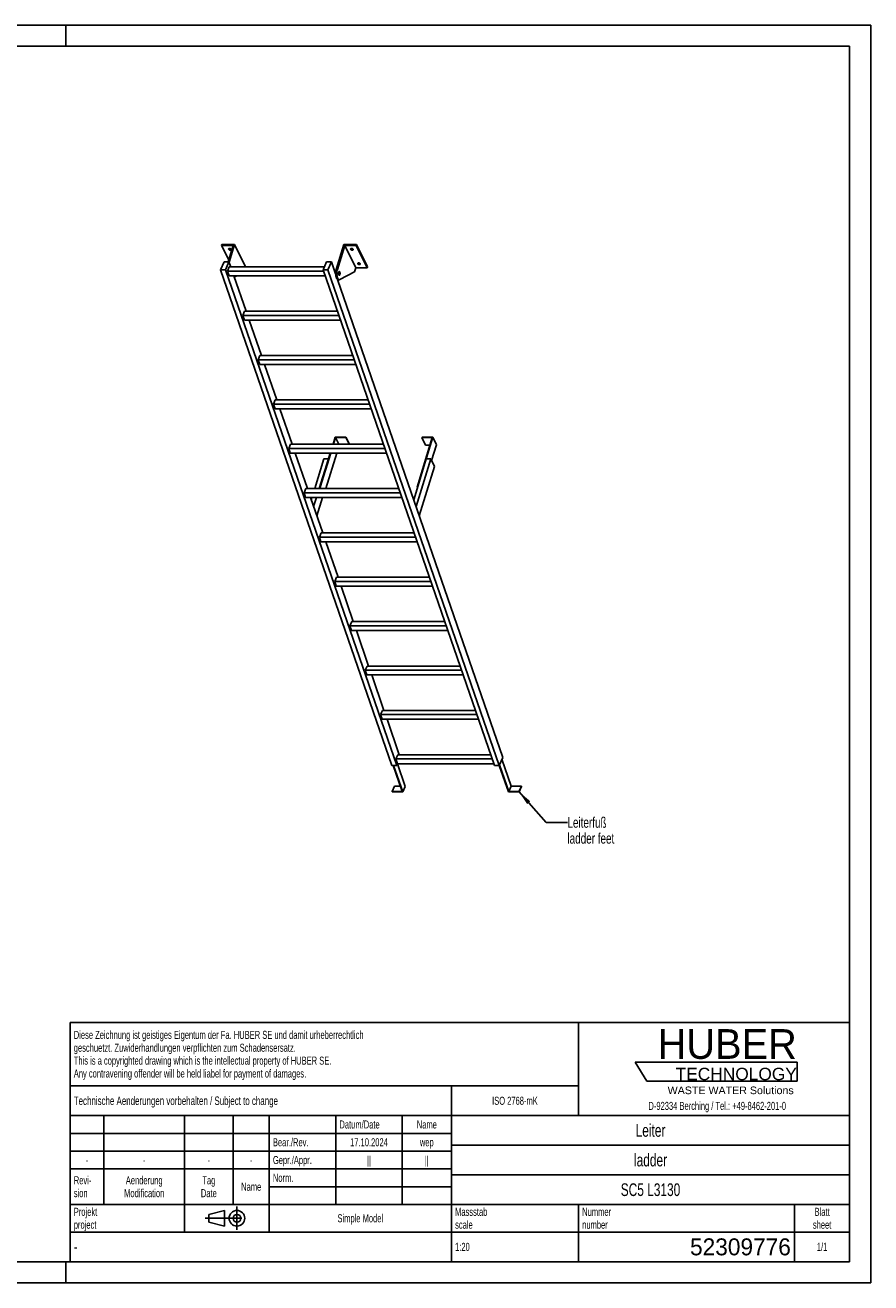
# Model space of a CAD drawing. Header units: millimetres. Extents: x 0 to 8400, y 0 to 5940.
# Tile 2 of 2: x 4408 to 8400, y 0 to 5940. Entities that reach past the tile are written whole.
import ezdxf

# ---------------------------------------------------------------- set-up
doc = ezdxf.new("R2010")
doc.units = ezdxf.units.MM
doc.header["$LTSCALE"] = 462
doc.linetypes.add('CENTER', pattern=[0.6, 0.375, -0.075, 0.075, -0.075])
doc.layers.get('0').update_dxf_attribs({"linetype": 'CONTINUOUS'})
for name, color, linetype in [('005_AXIS', 7, 'CONTINUOUS'), ('053_NOTES', 7, 'CONTINUOUS'), ('HUBER_Logo_BL1', 7, 'CONTINUOUS')]:
    doc.layers.add(name, color=color, linetype=linetype)
doc.styles.get("Standard").update_dxf_attribs({"font": 'txt', "width": 0.7})
doc.styles.add('TEXTSTYLE_2', font='txt')
doc.styles.add('TEXTSTYLE_3', font='arial.ttf')
doc.styles.add('TEXTSTYLE_5', font='txt', dxfattribs={"width": 0.8})
doc.styles.add('TEXTSTYLE_6', font='txt')
doc.dimstyles.get("Standard").update_dxf_attribs({"dimtxt": 50, "dimasz": 70, "dimexe": 2, "dimexo": 1, "dimtad": 1, "dimtxsty": 'Standard', "dimblk": '_FILLED', "dimblk1": '_FILLED', "dimblk2": '_FILLED', "dimcen": 0.09, "dimazin": 2, "dimtol": 1, "dimtp": 0.01, "dimtm": 0.01, "dimtfac": 1, "dimtofl": 0, "dimtmove": 0, "dimatfit": 3, "dimldrblk": '_FILLED', "dimfxl": 1, "dimtolj": 1, "dimarcsym": 0})

# ---------------------------------------------------------------- blocks, each defined once
blk = doc.blocks.new('HUBER_LOGO_BL1', base_point=(7675, 1007.5))
at = {"layer": 'HUBER_Logo_BL1', "color": 5, "linetype": 'Continuous'}
for p, q in [((8052.9, 1042), (7287.9, 1042)), ((7287.9, 1042), (7341.9, 952)), ((8052.9, 1042), (8052.9, 952)), ((7341.9, 952), (8052.9, 952))]:
    blk.add_line(p, q, dxfattribs=at)
at = {"layer": 'HUBER_Logo_BL1', "color": 2, "linetype": 'Continuous', "attachment_point": 3, "line_spacing_factor": 0.78}
for s, insert, char_height, width, style in [('HUBER\\P\\fArial;\\H58.5;TECHNOLOGY ', (8050.7, 1198.2), 140.4, 775.343, 'TEXTSTYLE_2'), ('WASTE WATER Solutions', (8036, 927.2), 36, 594.067, 'TEXTSTYLE_3')]:
    blk.add_mtext(s, dxfattribs=dict(at, insert=insert, char_height=char_height, width=width, style=style))
at = {"layer": 'HUBER_Logo_BL1', "color": 2, "linetype": 'Continuous', "insert": (7675, 854.8), "char_height": 38, "width": 1621.786, "attachment_point": 2, "line_spacing_factor": 0.96}
blk.add_mtext('D-92334 Berching / Tel.: +49-8462-201-0', dxfattribs=at)
blk = doc.blocks.new('PROJEKTIONSMETHODE_1_BL2', base_point=(5360, 305))
at = {"color": 2, "linetype": 'CENTER'}
for p, q in [((5407.7, 360), (5407.7, 250)), ((5257.3, 305), (5462.7, 305))]:
    blk.add_line(p, q, dxfattribs=at)
at = {"color": 2, "linetype": 'Continuous'}
for p, q in [((5275.7, 323.3), (5349, 341.7)), ((5275.7, 286.7), (5275.7, 323.3)), ((5349, 268.3), (5349, 341.7)), ((5275.7, 286.7), (5349, 268.3))]:
    blk.add_line(p, q, dxfattribs=at)
for radius in [36.7, 18.3]:
    blk.add_circle((5407.7, 305), radius, dxfattribs=at)
blk = doc.blocks.new('*T11')
at = {"color": 3, "linetype": 'Continuous'}
for p, q in [((0, 0), (3680, 0)), ((0, 0), (0, -1130)), ((2400, 0), (2400, -440)), ((3680, 0), (3680, -1130)), ((0, -300), (2400, -300)), ((1800, -300), (1800, -1130)), ((0, -440), (3680, -440)), ((160, -440), (160, -860)), ((540, -440), (540, -990)), ((770, -440), (770, -860)), ((940, -440), (940, -990)), ((1254, -440), (1254, -860)), ((1568, -440), (1568, -860)), ((0, -524), (1800, -524)), ((1800, -580), (3680, -580)), ((0, -608), (1800, -608)), ((0, -692), (1800, -692)), ((1800, -720), (3680, -720)), ((940, -776), (1800, -776)), ((0, -860), (3680, -860)), ((2400, -860), (2400, -1130)), ((3420, -860), (3420, -1130)), ((0, -990), (3680, -990)), ((0, -1130), (3680, -1130))]:
    blk.add_line(p, q, dxfattribs=at)
at = {"color": 2, "linetype": 'Continuous', "line_spacing_factor": 0.96}
for s, insert, char_height, width, attachment_point in [('Diese Zeichnung ist geistiges Eigentum der Fa. HUBER SE und damit urheberrechtlich \\Pgeschuetzt. Zuwiderhandlungen verpflichten zum Schadensersatz.\\PThis is a copyrighted drawing which is the intellectual property of HUBER SE.\\PAny contravening offender will be held liabel for payment of damages.', (17.5, -39.8), 38, 4429.714, 1), ('Technische Aenderungen vorbehalten / Subject to change', (17.5, -350), 40, 3049.524, 1), ('ISO 2768-mK', (2100, -351), 38, 665.905, 2), ('Datum/Date', (1271.5, -463), 38, 584.476, 1), ('Name', (1684, -463), 38, 253.333, 2), ('Leiter', (2740, -480), 60, 480, 2), ('Bear./Rev.', (957.5, -547), 38, 544.667, 1), ('17.10.2024', (1411, -547), 38, 546.476, 2), ('wep', (1684, -547), 38, 199.048, 2), ('-', (80, -631), 38, 68.762, 2), ('-', (350, -631), 38, 68.762, 2), ('-', (655, -631), 38, 68.762, 2), ('-', (855, -631), 38, 68.762, 2), ('Gepr./Appr.', (957.5, -631), 38, 598.952, 1), ('||', (1411, -631), 38, 101.333, 2), ('||', (1684, -631), 38, 101.333, 2), ('ladder', (2740, -620), 60, 502.857, 2), ('Revi-\\Psion', (17.5, -726.6), 38, 276.857, 1), ('Aenderung\\PModification', (350, -726.6), 38, 606.19, 2), ('Tag\\PDate', (655, -726.6), 38, 235.238, 2), ('Name', (855, -757), 38, 253.333, 2), ('Norm. ', (957.5, -715), 38, 351.048, 1), ('SC5 L3130', (2740, -760), 60, 808.571, 2), ('Projekt\\Pproject', (17.5, -875.6), 38, 367.333, 1), ('Massstab\\Pscale', (1817.5, -875.6), 38, 448.762, 1), ('Nummer\\Pnumber', (2417.5, -875.6), 38, 372.762, 1), ('Blatt\\Psheet', (3550, -875.6), 38, 275.048, 2), ('Simple Model', (1370, -906), 38, 656.857, 2), ('1:20', (1817.5, -1041), 38, 204.476, 1), ('1/1', (3550, -1041), 38, 159.238, 2)]:
    blk.add_mtext(s, dxfattribs=dict(at, insert=insert, char_height=char_height, width=width, attachment_point=attachment_point))
for s, insert, char_height, width, attachment_point, style in [('-', (17.5, -1035), 50, 36.667, 1, 'TEXTSTYLE_5'), ('52309776', (3402.5, -1020), 80, 1173.333, 3, 'TEXTSTYLE_6')]:
    blk.add_mtext(s, dxfattribs=dict(at, insert=insert, char_height=char_height, width=width, attachment_point=attachment_point, style=style))
blk = doc.blocks.new('_FILLED')
at = {"color": 0, "linetype": 'ByBlock'}
blk.add_solid([(0, 0), (-1, 0.143), (-1, -0.143)], dxfattribs=at)

msp = doc.modelspace()

# ---------------------------------------------------------------- linework, layer by layer
at = {"color": 7, "linetype": 'Continuous'}
for p, q in [((0, 5940), (8400, 5940)), ((8400, 0), (8400, 5940)), ((5389.884, 4900.078), (5335.541, 4900.078)), ((5389.884, 4900.078), (5365.958, 4822.656)), ((5370.83, 4820.538), (5396.862, 4904.778)), ((5876.105, 4786.496), (5912.657, 4904.778)), ((5916.73, 4900.078), (5881.631, 4786.496)), ((5968.588, 4794.405), (5916.73, 4900.078)), ((5971.073, 4900.078), (5916.73, 4900.078)), ((5330.465, 4784.838), (5347.072, 4822.656)), ((5347.072, 4822.656), (5370.099, 4822.656)), ((5370.099, 4822.656), (5353.491, 4784.838)), ((5378.36, 4798.735), (5370.099, 4822.656)), ((5814.022, 4784.838), (5830.629, 4822.656)), ((5830.629, 4822.656), (5853.656, 4822.656)), ((5853.656, 4822.656), (5837.048, 4784.838)), ((5873.639, 4764.79), (5853.656, 4822.656)), ((6139.173, 2443.004), (5330.465, 4784.838)), ((5353.491, 4784.838), (5330.465, 4784.838)), ((6162.2, 2443.004), (5353.491, 4784.838)), ((5362.592, 4778.831), (5371.333, 4798.735)), ((5816.096, 4778.831), (5362.592, 4778.831)), ((5370.343, 4756.385), (5362.592, 4778.831)), ((5370.343, 4756.385), (5823.847, 4756.385)), ((5820.125, 4798.735), (5371.333, 4798.735)), ((5450.704, 4589.242), (5392.984, 4756.385)), ((5406.411, 4756.385), (5395.022, 4750.485)), ((5448.719, 4799.105), (5448.605, 4798.735)), ((6622.73, 2443.004), (5814.022, 4784.838)), ((5837.048, 4784.838), (5814.022, 4784.838)), ((6645.757, 2443.004), (5837.048, 4784.838)), ((5962.387, 4774.339), (5893.092, 4738.44)), ((5968.588, 4794.405), (5962.387, 4774.339)), ((5968.588, 4794.405), (6022.93, 4794.405)), ((6662.364, 2480.823), (5882.688, 4738.587)), ((5885.256, 4737.848), (5890.782, 4737.848)), ((5434.937, 4569.338), (5443.678, 4589.242)), ((5881.567, 4589.242), (5443.678, 4589.242)), ((5888.441, 4569.338), (5434.937, 4569.338)), ((5442.688, 4546.892), (5434.937, 4569.338)), ((5442.688, 4546.892), (5896.192, 4546.892)), ((5523.049, 4379.749), (5465.329, 4546.892)), ((5507.281, 4359.845), (5516.022, 4379.749)), ((5515.032, 4337.399), (5507.281, 4359.845)), ((5960.785, 4359.845), (5507.281, 4359.845)), ((5515.032, 4337.399), (5968.536, 4337.399)), ((5953.912, 4379.749), (5516.022, 4379.749)), ((5595.393, 4170.256), (5537.673, 4337.399)), ((5588.367, 4170.256), (5579.626, 4150.352)), ((6026.256, 4170.256), (5588.367, 4170.256)), ((5587.377, 4127.906), (5579.626, 4150.352)), ((6033.13, 4150.352), (5579.626, 4150.352)), ((5587.377, 4127.906), (6040.881, 4127.906)), ((5667.738, 3960.763), (5610.018, 4127.906)), ((5871.694, 3993.482), (5861.583, 3960.763)), ((5863.425, 3960.763), (5873.052, 3991.915)), ((5922.352, 3993.482), (5871.694, 3993.482)), ((5873.052, 3991.915), (5888.339, 3960.763)), ((5873.052, 3991.915), (5921.868, 3991.915)), ((5921.868, 3991.915), (5922.352, 3993.482)), ((5921.868, 3991.915), (5937.155, 3960.763)), ((5922.352, 3993.482), (5938.408, 3960.763)), ((6329.898, 3991.915), (6257.762, 3758.484)), ((6259.604, 3758.484), (6332.224, 3993.482)), ((6281.566, 3993.482), (6281.082, 3991.915)), ((6281.082, 3991.915), (6298.469, 3956.483)), ((6281.082, 3991.915), (6329.898, 3991.915)), ((6332.224, 3993.482), (6281.566, 3993.482)), ((6332.224, 3993.482), (6349.612, 3958.05)), ((5660.711, 3960.763), (5651.97, 3940.858)), ((6105.474, 3940.858), (5651.97, 3940.858)), ((5659.721, 3918.413), (5651.97, 3940.858)), ((6098.601, 3960.763), (5660.711, 3960.763)), ((6298.469, 3956.483), (6318.949, 3956.483)), ((6326.685, 3883.858), (6349.612, 3958.05)), ((5659.721, 3918.413), (6113.225, 3918.413)), ((5740.082, 3751.27), (5682.362, 3918.413)), ((5848.496, 3918.413), (5799.074, 3758.484)), ((5800.916, 3758.484), (5850.338, 3918.413)), ((5827.023, 3751.27), (5878.674, 3918.413)), ((6301.677, 3891.649), (6241.929, 3698.306)), ((6322.861, 3891.649), (6253.109, 3665.932)), ((6322.861, 3891.649), (6301.677, 3891.649)), ((6340.248, 3856.217), (6322.861, 3891.649)), ((6268.064, 3622.627), (6340.248, 3856.217)), ((5733.056, 3751.27), (5724.315, 3731.365)), ((6170.945, 3751.27), (5733.056, 3751.27)), ((5799.074, 3758.484), (5802.614, 3751.27)), ((5799.074, 3758.484), (5800.916, 3758.484)), ((5800.916, 3758.484), (5804.456, 3751.27)), ((6257.762, 3758.484), (6259.458, 3755.028)), ((6257.762, 3758.484), (6259.604, 3758.484)), ((6259.604, 3758.484), (6260.169, 3757.332)), ((5732.066, 3708.92), (5724.315, 3731.365)), ((6177.819, 3731.365), (5724.315, 3731.365)), ((5732.066, 3708.92), (6185.57, 3708.92)), ((5812.427, 3541.777), (5754.707, 3708.92)), ((5805.4, 3541.777), (5796.659, 3521.872)), ((6250.163, 3521.872), (5796.659, 3521.872)), ((5804.41, 3499.427), (5796.659, 3521.872)), ((6243.29, 3541.777), (5805.4, 3541.777)), ((5804.41, 3499.427), (6257.914, 3499.427)), ((5884.771, 3332.284), (5827.051, 3499.427)), ((5877.745, 3332.284), (5869.004, 3312.379)), ((6315.634, 3332.284), (5877.745, 3332.284)), ((6322.508, 3312.379), (5869.004, 3312.379)), ((5876.755, 3289.934), (5869.004, 3312.379)), ((5876.755, 3289.934), (6330.259, 3289.934)), ((5957.116, 3122.791), (5899.396, 3289.934)), ((5950.089, 3122.791), (5941.348, 3102.886)), ((6394.852, 3102.886), (5941.348, 3102.886)), ((5949.099, 3080.44), (5941.348, 3102.886)), ((6387.979, 3122.791), (5950.089, 3122.791)), ((5949.099, 3080.44), (6402.603, 3080.44)), ((6029.46, 2913.298), (5971.74, 3080.44)), ((6022.434, 2913.298), (6013.693, 2893.393)), ((6460.323, 2913.298), (6022.434, 2913.298)), ((6467.197, 2893.393), (6013.693, 2893.393)), ((6021.444, 2870.947), (6013.693, 2893.393)), ((6021.444, 2870.947), (6474.948, 2870.947)), ((6101.805, 2703.804), (6044.085, 2870.947)), ((6094.778, 2703.804), (6086.037, 2683.9)), ((6093.788, 2661.454), (6086.037, 2683.9)), ((6539.541, 2683.9), (6086.037, 2683.9)), ((6532.668, 2703.804), (6094.778, 2703.804)), ((6093.788, 2661.454), (6547.292, 2661.454)), ((6174.149, 2494.311), (6116.429, 2661.454)), ((6162.2, 2443.004), (6139.173, 2443.004)), ((6145.439, 2443.004), (6187.932, 2319.955)), ((6190.291, 2318.459), (6147.281, 2443.004)), ((6167.123, 2494.311), (6158.382, 2474.407)), ((6166.133, 2451.961), (6158.382, 2474.407)), ((6611.886, 2474.407), (6158.382, 2474.407)), ((6166.133, 2451.961), (6162.2, 2443.004)), ((6201.945, 2344.998), (6165.503, 2450.526)), ((6166.133, 2451.961), (6619.637, 2451.961)), ((6605.012, 2494.311), (6167.123, 2494.311)), ((6645.757, 2443.004), (6622.73, 2443.004)), ((6662.364, 2480.823), (6645.757, 2443.004)), ((6646.171, 2443.947), (6689.506, 2318.459)), ((6690.831, 2319.955), (6647.202, 2446.295)), ((6702.486, 2346.495), (6658.856, 2472.835)), ((6151.691, 2346.495), (6140.037, 2319.955)), ((6140.037, 2319.955), (6140.554, 2318.459)), ((6187.932, 2319.955), (6140.037, 2319.955)), ((6140.554, 2318.459), (6190.291, 2318.459)), ((6178.767, 2346.495), (6151.691, 2346.495)), ((6201.945, 2344.998), (6190.291, 2318.459)), ((6689.506, 2318.459), (6739.243, 2318.459)), ((6702.486, 2346.495), (6690.831, 2319.955)), ((6738.726, 2319.955), (6690.831, 2319.955)), ((6750.381, 2346.495), (6702.486, 2346.495)), ((6750.381, 2346.495), (6738.726, 2319.955)), ((6739.243, 2318.459), (6738.726, 2319.955)), ((6750.898, 2344.998), (6739.243, 2318.459)), ((6750.898, 2344.998), (6750.381, 2346.495)), ((0, 0), (8400, 0))]:
    msp.add_line(p, q, dxfattribs=at)
at = {"color": 3, "linetype": 'Continuous'}
for p, q in [((8400, 5940), (0, 5940)), ((4600, 5940), (4600, 5840)), ((8400, 5940), (8400, 0)), ((4600, 0), (4600, 100)), ((8400, 0), (0, 0))]:
    msp.add_line(p, q, dxfattribs=at)
at = {"color": 5, "linetype": 'Continuous'}
for p, q in [((8300, 5840), (100, 5840)), ((8300, 100), (8300, 5840)), ((100, 100), (8300, 100))]:
    msp.add_line(p, q, dxfattribs=at)
at = {"color": 9, "linetype": 'Continuous'}
msp.add_line((5876.105, 4786.496), (5881.631, 4786.496), dxfattribs=at)
at = {"color": 7, "linetype": 'Continuous'}
for points, knots in [([(5876.105, 4786.496), (5875.375, 4784.135), (5874.26, 4779.046), (5873.493, 4771.087), (5873.585, 4762.879), (5874.529, 4755.051), (5876.016, 4749.079), (5877.629, 4744.995), (5878.932, 4742.507), (5880.361, 4740.501), (5881.898, 4739.01), (5883.535, 4738.07), (5884.703, 4737.848), (5885.256, 4737.848)], [0, 0, 0, 0, 0.13939916, 0.29280569, 0.45031518, 0.6015399, 0.73684017, 0.79611184, 0.84888331, 0.89492094, 0.93453064, 0.96882596, 1, 1, 1, 1]), ([(5881.631, 4786.496), (5880.901, 4784.135), (5879.786, 4779.046), (5879.02, 4771.087), (5879.112, 4762.879), (5880.055, 4755.051), (5881.542, 4749.079), (5883.155, 4744.995), (5884.459, 4742.507), (5885.887, 4740.501), (5887.425, 4739.01), (5889.061, 4738.07), (5890.23, 4737.848), (5890.782, 4737.848)], [0, 0, 0, 0, 0.13939916, 0.29280569, 0.45031518, 0.6015399, 0.73684017, 0.79611184, 0.84888331, 0.89492094, 0.93453064, 0.96882596, 1, 1, 1, 1]), ([(5890.782, 4737.848), (5890.976, 4737.848), (5891.776, 4737.898), (5892.555, 4738.162), (5893.092, 4738.44)], [0, 0, 0, 0, 0.24280265, 1, 1, 1, 1])]:
    msp.add_open_spline(points, degree=3, knots=knots, dxfattribs=at)
at = {"layer": '005_AXIS', "color": 7, "linetype": 'Continuous'}
for p, q in [((5336.993, 4904.778), (5335.541, 4900.078)), ((5335.541, 4900.078), (5368.886, 4832.129)), ((5396.862, 4904.778), (5336.993, 4904.778)), ((5448.719, 4799.105), (5396.862, 4904.778)), ((5972.525, 4904.778), (5912.657, 4904.778)), ((5972.525, 4904.778), (5971.073, 4900.078)), ((6022.93, 4794.405), (5971.073, 4900.078)), ((6024.383, 4799.105), (5972.525, 4904.778)), ((5873.947, 4775.348), (5869.993, 4775.348)), ((5890.782, 4775.348), (5888.675, 4775.348)), ((5890.782, 4760.348), (5888.679, 4760.348)), ((6024.383, 4799.105), (6022.93, 4794.405)), ((5818.12, 3891.649), (5774.739, 3751.27)), ((5839.304, 3891.649), (5795.924, 3751.27)), ((5818.12, 3891.649), (5839.304, 3891.649)), ((5839.869, 3890.497), (5839.304, 3891.649)), ((5761.652, 3708.92), (5758.372, 3698.306)), ((5782.836, 3708.92), (5769.552, 3665.932)), ((5784.506, 3622.627), (5811.173, 3708.92))]:
    msp.add_line(p, q, dxfattribs=at)
for points, knots in [([(5368.64, 4881.43), (5368.488, 4881.74), (5368.275, 4882.375), (5368.325, 4883.052), (5368.417, 4883.349)], [0, 0, 0, 0, 0.52599001, 1, 1, 1, 1]), ([(5368.417, 4883.349), (5368.54, 4883.75), (5369.097, 4884.543), (5370.474, 4885.242), (5372.23, 4885.534), (5374.22, 4885.407), (5376.248, 4884.88), (5378.114, 4884.003), (5379.63, 4882.868), (5380.374, 4881.918), (5380.614, 4881.43)], [0, 0, 0, 0, 0.08792798, 0.19150839, 0.31584218, 0.45699793, 0.60613597, 0.75253436, 0.88609218, 1, 1, 1, 1]), ([(5380.837, 4879.511), (5380.713, 4879.11), (5380.156, 4878.318), (5378.78, 4877.618), (5377.023, 4877.327), (5375.034, 4877.453), (5373.005, 4877.98), (5371.139, 4878.857), (5369.624, 4879.992), (5368.879, 4880.942), (5368.64, 4881.43)], [0, 0, 0, 0, 0.08792798, 0.19150839, 0.31584218, 0.45699793, 0.60613597, 0.75253436, 0.88609218, 1, 1, 1, 1]), ([(5380.009, 4882.339), (5379.243, 4882.122), (5377.519, 4881.995), (5374.95, 4882.475), (5372.557, 4883.528), (5371.205, 4884.606), (5370.695, 4885.217)], [0, 0, 0, 0, 0.23499217, 0.50000086, 0.76500904, 1, 1, 1, 1]), ([(5380.614, 4881.43), (5380.766, 4881.12), (5380.979, 4880.485), (5380.929, 4879.808), (5380.837, 4879.511)], [0, 0, 0, 0, 0.52599001, 1, 1, 1, 1]), ([(5944.303, 4881.43), (5944.151, 4881.74), (5943.938, 4882.375), (5943.988, 4883.052), (5944.08, 4883.349)], [0, 0, 0, 0, 0.52599001, 1, 1, 1, 1]), ([(5944.08, 4883.349), (5944.204, 4883.75), (5944.76, 4884.543), (5946.137, 4885.242), (5947.893, 4885.534), (5949.883, 4885.407), (5951.912, 4884.88), (5953.778, 4884.003), (5955.293, 4882.868), (5956.037, 4881.918), (5956.277, 4881.43)], [0, 0, 0, 0, 0.08792798, 0.19150839, 0.31584218, 0.45699793, 0.60613597, 0.75253436, 0.88609218, 1, 1, 1, 1]), ([(5956.5, 4879.511), (5956.376, 4879.11), (5955.82, 4878.318), (5954.443, 4877.618), (5952.687, 4877.327), (5950.697, 4877.453), (5948.668, 4877.98), (5946.802, 4878.857), (5945.287, 4879.992), (5944.543, 4880.942), (5944.303, 4881.43)], [0, 0, 0, 0, 0.08792798, 0.19150839, 0.31584218, 0.45699793, 0.60613597, 0.75253436, 0.88609218, 1, 1, 1, 1]), ([(5955.672, 4882.339), (5954.906, 4882.122), (5953.182, 4881.995), (5950.613, 4882.475), (5948.221, 4883.528), (5946.869, 4884.606), (5946.358, 4885.217)], [0, 0, 0, 0, 0.23499217, 0.50000086, 0.76500904, 1, 1, 1, 1]), ([(5956.277, 4881.43), (5956.429, 4881.12), (5956.642, 4880.485), (5956.592, 4879.808), (5956.5, 4879.511)], [0, 0, 0, 0, 0.52599001, 1, 1, 1, 1]), ([(5977.858, 4813.053), (5977.706, 4813.363), (5977.493, 4813.998), (5977.542, 4814.675), (5977.634, 4814.972)], [0, 0, 0, 0, 0.52599001, 1, 1, 1, 1]), ([(5977.634, 4814.972), (5977.758, 4815.373), (5978.315, 4816.165), (5979.692, 4816.865), (5981.448, 4817.157), (5983.437, 4817.03), (5985.466, 4816.503), (5987.332, 4815.626), (5988.848, 4814.491), (5989.592, 4813.541), (5989.831, 4813.053)], [0, 0, 0, 0, 0.08792798, 0.19150839, 0.31584218, 0.45699793, 0.60613597, 0.75253436, 0.88609218, 1, 1, 1, 1]), ([(5990.055, 4811.134), (5989.931, 4810.733), (5989.374, 4809.941), (5987.997, 4809.241), (5986.241, 4808.949), (5984.252, 4809.076), (5982.223, 4809.603), (5980.357, 4810.48), (5978.841, 4811.615), (5978.097, 4812.565), (5977.858, 4813.053)], [0, 0, 0, 0, 0.08792798, 0.19150839, 0.31584218, 0.45699793, 0.60613597, 0.75253436, 0.88609218, 1, 1, 1, 1]), ([(5989.227, 4813.962), (5988.461, 4813.745), (5986.736, 4813.618), (5984.167, 4814.098), (5981.775, 4815.151), (5980.423, 4816.228), (5979.913, 4816.84)], [0, 0, 0, 0, 0.23499217, 0.50000086, 0.76500904, 1, 1, 1, 1]), ([(5989.831, 4813.053), (5989.983, 4812.743), (5990.196, 4812.108), (5990.147, 4811.431), (5990.055, 4811.134)], [0, 0, 0, 0, 0.52599001, 1, 1, 1, 1]), ([(5890.782, 4777.098), (5890.594, 4777.098), (5890.192, 4777.013), (5889.639, 4776.658), (5889.126, 4776.103), (5888.455, 4775.039), (5887.801, 4773.281), (5887.313, 4770.82), (5887.127, 4768.087), (5887.259, 4765.333), (5887.697, 4762.809), (5888.217, 4761.267), (5888.543, 4760.602)], [0, 0, 0, 0, 0.03139335, 0.06653602, 0.10789214, 0.15653911, 0.27536242, 0.41788486, 0.57383792, 0.73088447, 0.87653107, 1, 1, 1, 1]), ([(5890.782, 4775.348), (5890.629, 4775.348), (5890.304, 4775.279), (5889.855, 4774.991), (5889.439, 4774.541), (5888.895, 4773.679), (5888.365, 4772.253), (5887.97, 4770.258), (5887.818, 4768.042), (5887.926, 4765.809), (5888.281, 4763.762), (5888.702, 4762.512), (5888.967, 4761.973)], [0, 0, 0, 0, 0.03139336, 0.06653604, 0.10789215, 0.1565391, 0.27536241, 0.41788485, 0.57383792, 0.73088447, 0.87653103, 1, 1, 1, 1]), ([(5888.543, 4760.602), (5888.689, 4760.304), (5888.992, 4759.771), (5889.539, 4759.12), (5890.135, 4758.701), (5890.577, 4758.598), (5890.782, 4758.598)], [0, 0, 0, 0, 0.31594759, 0.58208421, 0.80455749, 1, 1, 1, 1]), ([(5888.967, 4761.973), (5889.085, 4761.732), (5889.331, 4761.299), (5889.774, 4760.771), (5890.258, 4760.431), (5890.616, 4760.348), (5890.782, 4760.348)], [0, 0, 0, 0, 0.31594789, 0.58208425, 0.80455749, 1, 1, 1, 1]), ([(5893.021, 4775.094), (5892.875, 4775.391), (5892.572, 4775.924), (5892.025, 4776.575), (5891.429, 4776.995), (5890.987, 4777.098), (5890.782, 4777.098)], [0, 0, 0, 0, 0.31594759, 0.58208421, 0.80455749, 1, 1, 1, 1]), ([(5892.598, 4773.723), (5892.479, 4773.964), (5892.233, 4774.396), (5891.79, 4774.924), (5891.306, 4775.264), (5890.948, 4775.348), (5890.782, 4775.348)], [0, 0, 0, 0, 0.31594789, 0.58208425, 0.80455749, 1, 1, 1, 1]), ([(5890.782, 4758.598), (5890.97, 4758.598), (5891.372, 4758.683), (5891.925, 4759.037), (5892.439, 4759.593), (5893.109, 4760.656), (5893.763, 4762.414), (5894.251, 4764.875), (5894.438, 4767.608), (5894.305, 4770.363), (5893.867, 4772.887), (5893.347, 4774.429), (5893.021, 4775.094)], [0, 0, 0, 0, 0.03139335, 0.06653602, 0.10789214, 0.15653911, 0.27536242, 0.41788486, 0.57383792, 0.73088447, 0.87653107, 1, 1, 1, 1]), ([(5890.782, 4760.348), (5890.935, 4760.348), (5891.261, 4760.417), (5891.709, 4760.704), (5892.125, 4761.154), (5892.669, 4762.017), (5893.199, 4763.442), (5893.595, 4765.438), (5893.746, 4767.654), (5893.639, 4769.887), (5893.283, 4771.933), (5892.862, 4773.184), (5892.598, 4773.723)], [0, 0, 0, 0, 0.03139336, 0.06653604, 0.10789215, 0.1565391, 0.27536241, 0.41788485, 0.57383792, 0.73088447, 0.87653103, 1, 1, 1, 1])]:
    msp.add_open_spline(points, degree=3, knots=knots, dxfattribs=at)

# ---------------------------------------------------------------- block references
msp.add_blockref('*T11', (4620, 1230))
at = {"color": 2, "linetype": 'Continuous'}
msp.add_blockref('PROJEKTIONSMETHODE_1_BL2', (5360, 305), dxfattribs=at)
at = {"layer": 'HUBER_Logo_BL1'}
msp.add_blockref('HUBER_LOGO_BL1', (7674.994, 1007.484), dxfattribs=at)

# ---------------------------------------------------------------- texts
at = {"layer": '053_NOTES', "color": 2, "linetype": 'Continuous', "insert": (6967.823, 2199.4), "char_height": 50, "width": 566.07143, "attachment_point": 1, "line_spacing_factor": 0.9}
msp.add_mtext('Leiterfuß\\Pladder feet', dxfattribs=at)

# ---------------------------------------------------------------- leaders
at = {"layer": '053_NOTES', "color": 2, "linetype": 'Continuous', "annotation_type": 0, "has_hookline": 1, "hookline_direction": 1, "text_width": 356.502}
msp.add_leader([(6738.726, 2319.955), (6867.823, 2174.4), (6967.823, 2174.4)], dimstyle='Standard', override={"dimtad": 0}, dxfattribs=at)

doc.saveas('drawing.dxf')
